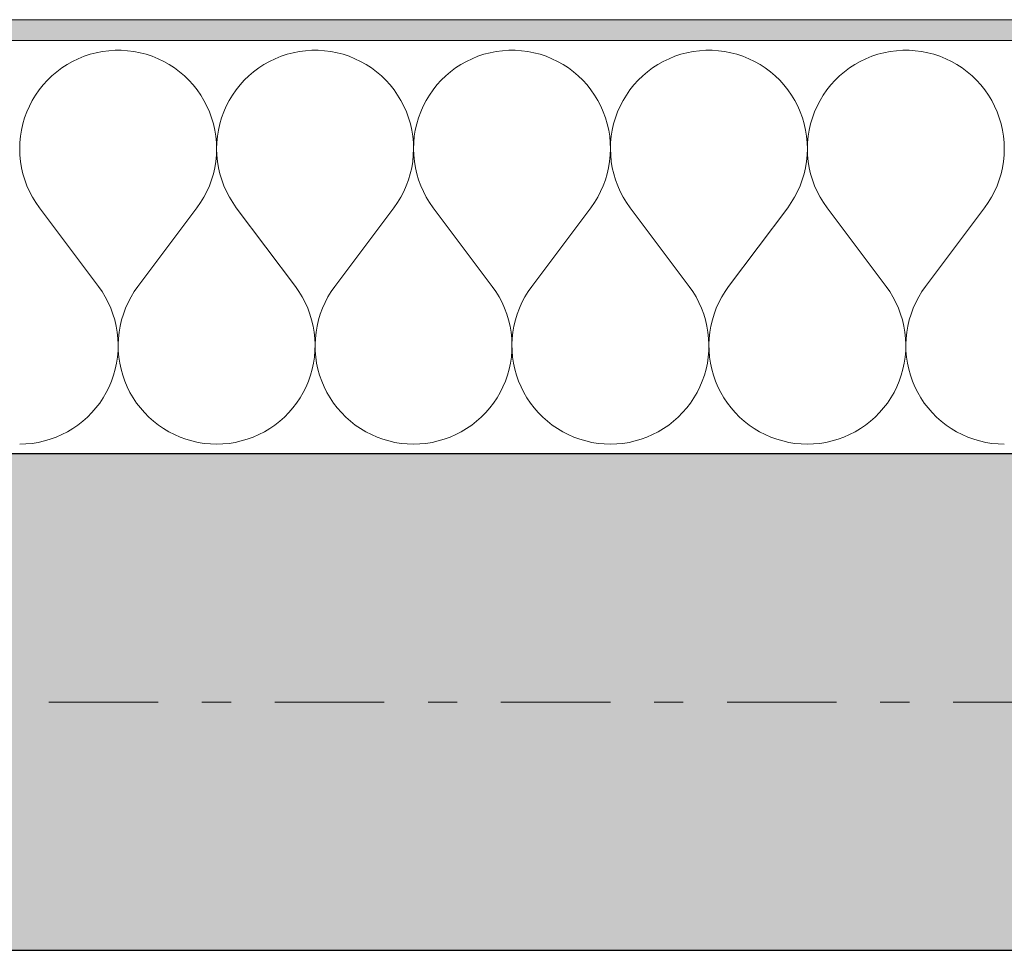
# Model space of a CAD drawing. Extents: x 100 to 2982, y 37 to 2050.
# Tile 70 of 135: x 960 to 1007, y 1778 to 1823. Entities that reach past the tile are written whole.
import ezdxf
from ezdxf.xclip import XClip

# ---------------------------------------------------------------- set-up
doc = ezdxf.new("R2010")
doc.units = 0
doc.header["$MEASUREMENT"] = 0
doc.header["$XCLIPFRAME"] = 0
doc.linetypes.add('Przerywana podwójnie', pattern=[54.680554, 26.458333, -10.583333, 7.055556, -10.583333])
for name, color, linetype in [('410-K Osie', 7, 'Continuous'), ('420-K Ściany', 7, 'Continuous'), ('820-G Rysunki Obrazki', 7, 'Continuous')]:
    doc.layers.add(name, color=color, linetype=linetype)

# ---------------------------------------------------------------- blocks, each defined once
blk = doc.blocks.new('*X4')
at = {"layer": '420-K Ściany', "color": 174, "linetype": 'Continuous', "lineweight": 5, "ltscale": 0.2}
for p, q in [((963.843, 1820.972), (963.543, 1820.913)), ((964.146, 1821.011), (963.843, 1820.972)), ((964.451, 1821.03), (964.146, 1821.011)), ((964.756, 1821.03), (964.451, 1821.03)), ((965.061, 1821.011), (964.756, 1821.03)), ((965.364, 1820.972), (965.061, 1821.011)), ((965.664, 1820.913), (965.364, 1820.972)), ((973.367, 1820.972), (973.067, 1820.913)), ((973.67, 1821.011), (973.367, 1820.972)), ((973.975, 1821.03), (973.67, 1821.011)), ((974.28, 1821.03), (973.975, 1821.03)), ((974.585, 1821.011), (974.28, 1821.03)), ((974.888, 1820.972), (974.585, 1821.011)), ((975.188, 1820.913), (974.888, 1820.972)), ((982.89, 1820.972), (982.59, 1820.913)), ((983.193, 1821.011), (982.89, 1820.972)), ((983.498, 1821.03), (983.193, 1821.011)), ((983.804, 1821.03), (983.498, 1821.03)), ((984.109, 1821.011), (983.804, 1821.03)), ((984.412, 1820.972), (984.109, 1821.011)), ((984.712, 1820.913), (984.412, 1820.972)), ((992.414, 1820.972), (992.114, 1820.913)), ((992.717, 1821.011), (992.414, 1820.972)), ((993.022, 1821.03), (992.717, 1821.011)), ((993.328, 1821.03), (993.022, 1821.03)), ((993.633, 1821.011), (993.328, 1821.03)), ((993.936, 1820.972), (993.633, 1821.011)), ((994.236, 1820.913), (993.936, 1820.972)), ((1001.938, 1820.972), (1001.638, 1820.913)), ((1002.241, 1821.011), (1001.938, 1820.972)), ((1002.546, 1821.03), (1002.241, 1821.011)), ((1002.852, 1821.03), (1002.546, 1821.03)), ((1003.156, 1821.011), (1002.852, 1821.03)), ((1003.46, 1820.972), (1003.156, 1821.011)), ((1003.759, 1820.913), (1003.46, 1820.972)), ((962.399, 1820.492), (962.133, 1820.341)), ((962.674, 1820.624), (962.399, 1820.492)), ((962.957, 1820.739), (962.674, 1820.624)), ((963.247, 1820.835), (962.957, 1820.739)), ((963.543, 1820.913), (963.247, 1820.835)), ((965.96, 1820.835), (965.664, 1820.913)), ((966.25, 1820.739), (965.96, 1820.835)), ((966.533, 1820.624), (966.25, 1820.739)), ((966.808, 1820.492), (966.533, 1820.624)), ((967.074, 1820.341), (966.808, 1820.492)), ((971.923, 1820.492), (971.656, 1820.341)), ((972.198, 1820.624), (971.923, 1820.492)), ((972.481, 1820.739), (972.198, 1820.624)), ((972.771, 1820.835), (972.481, 1820.739)), ((973.067, 1820.913), (972.771, 1820.835)), ((975.484, 1820.835), (975.188, 1820.913)), ((975.774, 1820.739), (975.484, 1820.835)), ((976.057, 1820.624), (975.774, 1820.739)), ((976.332, 1820.492), (976.057, 1820.624)), ((976.598, 1820.341), (976.332, 1820.492)), ((981.446, 1820.492), (981.18, 1820.341)), ((981.722, 1820.624), (981.446, 1820.492)), ((982.005, 1820.739), (981.722, 1820.624)), ((982.295, 1820.835), (982.005, 1820.739)), ((982.59, 1820.913), (982.295, 1820.835)), ((985.007, 1820.835), (984.712, 1820.913)), ((985.297, 1820.739), (985.007, 1820.835)), ((985.581, 1820.624), (985.297, 1820.739)), ((985.856, 1820.492), (985.581, 1820.624)), ((986.122, 1820.341), (985.856, 1820.492)), ((990.97, 1820.492), (990.704, 1820.341)), ((991.245, 1820.624), (990.97, 1820.492)), ((991.529, 1820.739), (991.245, 1820.624)), ((991.819, 1820.835), (991.529, 1820.739)), ((992.114, 1820.913), (991.819, 1820.835)), ((994.531, 1820.835), (994.236, 1820.913)), ((994.821, 1820.739), (994.531, 1820.835)), ((995.104, 1820.624), (994.821, 1820.739)), ((995.38, 1820.492), (995.104, 1820.624)), ((995.646, 1820.341), (995.38, 1820.492)), ((1000.494, 1820.492), (1000.228, 1820.341)), ((1000.769, 1820.624), (1000.494, 1820.492)), ((1001.052, 1820.739), (1000.769, 1820.624)), ((1001.342, 1820.835), (1001.052, 1820.739)), ((1001.638, 1820.913), (1001.342, 1820.835)), ((1004.055, 1820.835), (1003.759, 1820.913)), ((1004.345, 1820.739), (1004.055, 1820.835)), ((1004.628, 1820.624), (1004.345, 1820.739)), ((1004.903, 1820.492), (1004.628, 1820.624)), ((1005.17, 1820.341), (1004.903, 1820.492)), ((961.877, 1820.175), (961.632, 1819.992)), ((962.133, 1820.341), (961.877, 1820.175)), ((967.33, 1820.175), (967.074, 1820.341)), ((967.575, 1819.992), (967.33, 1820.175)), ((971.4, 1820.175), (971.156, 1819.992)), ((971.656, 1820.341), (971.4, 1820.175)), ((976.854, 1820.175), (976.598, 1820.341)), ((977.099, 1819.992), (976.854, 1820.175)), ((980.924, 1820.175), (980.679, 1819.992)), ((981.18, 1820.341), (980.924, 1820.175)), ((986.378, 1820.175), (986.122, 1820.341)), ((986.623, 1819.992), (986.378, 1820.175)), ((990.448, 1820.175), (990.203, 1819.992)), ((990.704, 1820.341), (990.448, 1820.175)), ((995.902, 1820.175), (995.646, 1820.341)), ((996.147, 1819.992), (995.902, 1820.175)), ((999.972, 1820.175), (999.727, 1819.992)), ((1000.228, 1820.341), (999.972, 1820.175)), ((1005.426, 1820.175), (1005.17, 1820.341)), ((1005.67, 1819.992), (1005.426, 1820.175)), ((961.18, 1819.581), (960.975, 1819.354)), ((961.399, 1819.793), (961.18, 1819.581)), ((961.632, 1819.992), (961.399, 1819.793)), ((967.808, 1819.793), (967.575, 1819.992)), ((968.027, 1819.581), (967.808, 1819.793)), ((968.232, 1819.354), (968.027, 1819.581)), ((970.704, 1819.581), (970.499, 1819.354)), ((970.923, 1819.793), (970.704, 1819.581)), ((971.156, 1819.992), (970.923, 1819.793)), ((977.332, 1819.793), (977.099, 1819.992)), ((977.551, 1819.581), (977.332, 1819.793)), ((977.756, 1819.354), (977.551, 1819.581)), ((980.228, 1819.581), (980.022, 1819.354)), ((980.447, 1819.793), (980.228, 1819.581)), ((980.679, 1819.992), (980.447, 1819.793)), ((986.855, 1819.793), (986.623, 1819.992)), ((987.075, 1819.581), (986.855, 1819.793)), ((987.28, 1819.354), (987.075, 1819.581)), ((989.751, 1819.581), (989.546, 1819.354)), ((989.971, 1819.793), (989.751, 1819.581)), ((990.203, 1819.992), (989.971, 1819.793)), ((996.379, 1819.793), (996.147, 1819.992)), ((996.598, 1819.581), (996.379, 1819.793)), ((996.804, 1819.354), (996.598, 1819.581)), ((999.275, 1819.581), (999.07, 1819.354)), ((999.495, 1819.793), (999.275, 1819.581)), ((999.727, 1819.992), (999.495, 1819.793)), ((1005.903, 1819.793), (1005.67, 1819.992)), ((1006.122, 1819.581), (1005.903, 1819.793)), ((1006.328, 1819.354), (1006.122, 1819.581)), ((960.784, 1819.115), (960.61, 1818.864)), ((960.975, 1819.354), (960.784, 1819.115)), ((968.423, 1819.115), (968.232, 1819.354)), ((968.597, 1818.864), (968.423, 1819.115)), ((970.308, 1819.115), (970.134, 1818.864)), ((970.499, 1819.354), (970.308, 1819.115)), ((977.946, 1819.115), (977.756, 1819.354)), ((978.121, 1818.864), (977.946, 1819.115)), ((979.832, 1819.115), (979.657, 1818.864)), ((980.022, 1819.354), (979.832, 1819.115)), ((987.47, 1819.115), (987.28, 1819.354)), ((987.645, 1818.864), (987.47, 1819.115)), ((989.356, 1819.115), (989.181, 1818.864)), ((989.546, 1819.354), (989.356, 1819.115)), ((996.994, 1819.115), (996.804, 1819.354)), ((997.169, 1818.864), (996.994, 1819.115)), ((998.88, 1819.115), (998.705, 1818.864)), ((999.07, 1819.354), (998.88, 1819.115)), ((1006.518, 1819.115), (1006.328, 1819.354)), ((1006.692, 1818.864), (1006.518, 1819.115)), ((960.452, 1818.603), (960.311, 1818.332)), ((960.61, 1818.864), (960.452, 1818.603)), ((968.755, 1818.603), (968.597, 1818.864)), ((968.896, 1818.332), (968.755, 1818.603)), ((969.976, 1818.603), (969.835, 1818.332)), ((970.134, 1818.864), (969.976, 1818.603)), ((978.279, 1818.603), (978.121, 1818.864)), ((978.42, 1818.332), (978.279, 1818.603)), ((979.499, 1818.603), (979.358, 1818.332)), ((979.657, 1818.864), (979.499, 1818.603)), ((987.803, 1818.603), (987.645, 1818.864)), ((987.944, 1818.332), (987.803, 1818.603)), ((989.023, 1818.603), (988.882, 1818.332)), ((989.181, 1818.864), (989.023, 1818.603)), ((997.327, 1818.603), (997.169, 1818.864)), ((997.468, 1818.332), (997.327, 1818.603)), ((998.547, 1818.603), (998.406, 1818.332)), ((998.705, 1818.864), (998.547, 1818.603)), ((1006.851, 1818.603), (1006.692, 1818.864)), ((1006.992, 1818.332), (1006.851, 1818.603)), ((960.311, 1818.332), (960.187, 1818.052)), ((969.02, 1818.052), (968.896, 1818.332)), ((969.835, 1818.332), (969.711, 1818.052)), ((978.543, 1818.052), (978.42, 1818.332)), ((979.358, 1818.332), (979.235, 1818.052)), ((988.067, 1818.052), (987.944, 1818.332)), ((988.882, 1818.332), (988.759, 1818.052)), ((997.591, 1818.052), (997.468, 1818.332)), ((998.406, 1818.332), (998.283, 1818.052)), ((1007.115, 1818.052), (1006.992, 1818.332)), ((960.082, 1817.765), (959.996, 1817.472)), ((960.187, 1818.052), (960.082, 1817.765)), ((969.125, 1817.765), (969.02, 1818.052)), ((969.211, 1817.472), (969.125, 1817.765)), ((969.606, 1817.765), (969.519, 1817.472)), ((969.711, 1818.052), (969.606, 1817.765)), ((978.649, 1817.765), (978.543, 1818.052)), ((978.735, 1817.472), (978.649, 1817.765)), ((979.13, 1817.765), (979.043, 1817.472)), ((979.235, 1818.052), (979.13, 1817.765)), ((988.172, 1817.765), (988.067, 1818.052)), ((988.259, 1817.472), (988.172, 1817.765)), ((988.654, 1817.765), (988.567, 1817.472)), ((988.759, 1818.052), (988.654, 1817.765)), ((997.696, 1817.765), (997.591, 1818.052)), ((997.783, 1817.472), (997.696, 1817.765)), ((998.177, 1817.765), (998.091, 1817.472)), ((998.283, 1818.052), (998.177, 1817.765)), ((1007.22, 1817.765), (1007.115, 1818.052)), ((1007.307, 1817.472), (1007.22, 1817.765)), ((959.928, 1817.174), (959.88, 1816.872)), ((959.996, 1817.472), (959.928, 1817.174)), ((969.279, 1817.174), (969.211, 1817.472)), ((969.327, 1816.872), (969.279, 1817.174)), ((969.452, 1817.174), (969.404, 1816.872)), ((969.519, 1817.472), (969.452, 1817.174)), ((978.803, 1817.174), (978.735, 1817.472)), ((978.851, 1816.872), (978.803, 1817.174)), ((978.976, 1817.174), (978.927, 1816.872)), ((979.043, 1817.472), (978.976, 1817.174)), ((988.327, 1817.174), (988.259, 1817.472)), ((988.375, 1816.872), (988.327, 1817.174)), ((988.5, 1817.174), (988.451, 1816.872)), ((988.567, 1817.472), (988.5, 1817.174)), ((997.85, 1817.174), (997.783, 1817.472)), ((997.899, 1816.872), (997.85, 1817.174)), ((998.023, 1817.174), (997.975, 1816.872)), ((998.091, 1817.472), (998.023, 1817.174)), ((1007.374, 1817.174), (1007.307, 1817.472)), ((1007.423, 1816.872), (1007.374, 1817.174)), ((959.88, 1816.872), (959.851, 1816.568)), ((969.356, 1816.568), (969.327, 1816.872)), ((969.404, 1816.872), (969.375, 1816.568)), ((978.88, 1816.568), (978.851, 1816.872)), ((978.927, 1816.872), (978.899, 1816.568)), ((988.404, 1816.568), (988.375, 1816.872)), ((988.451, 1816.872), (988.422, 1816.568)), ((997.928, 1816.568), (997.899, 1816.872)), ((997.975, 1816.872), (997.946, 1816.568)), ((1007.451, 1816.568), (1007.423, 1816.872)), ((959.851, 1816.568), (959.842, 1816.263)), ((959.842, 1816.263), (959.852, 1815.957)), ((969.355, 1815.957), (969.365, 1816.263)), ((969.365, 1816.263), (969.356, 1816.568)), ((969.375, 1816.568), (969.365, 1816.263)), ((969.365, 1816.263), (969.376, 1815.957)), ((978.879, 1815.957), (978.889, 1816.263)), ((978.889, 1816.263), (978.88, 1816.568)), ((978.899, 1816.568), (978.889, 1816.263)), ((978.889, 1816.263), (978.9, 1815.957)), ((988.403, 1815.957), (988.413, 1816.263)), ((988.413, 1816.263), (988.404, 1816.568)), ((988.422, 1816.568), (988.413, 1816.263)), ((988.413, 1816.263), (988.423, 1815.957)), ((997.927, 1815.957), (997.937, 1816.263)), ((997.937, 1816.263), (997.928, 1816.568)), ((997.946, 1816.568), (997.937, 1816.263)), ((997.937, 1816.263), (997.947, 1815.957)), ((1007.45, 1815.957), (1007.461, 1816.263)), ((1007.461, 1816.263), (1007.451, 1816.568)), ((959.852, 1815.957), (959.882, 1815.653)), ((969.325, 1815.653), (969.355, 1815.957)), ((969.376, 1815.957), (969.406, 1815.653)), ((978.849, 1815.653), (978.879, 1815.957)), ((978.9, 1815.957), (978.929, 1815.653)), ((988.373, 1815.653), (988.403, 1815.957)), ((988.423, 1815.957), (988.453, 1815.653)), ((997.897, 1815.653), (997.927, 1815.957)), ((997.947, 1815.957), (997.977, 1815.653)), ((1007.42, 1815.653), (1007.45, 1815.957)), ((959.882, 1815.653), (959.931, 1815.352)), ((959.931, 1815.352), (960, 1815.054)), ((969.207, 1815.054), (969.276, 1815.352)), ((969.276, 1815.352), (969.325, 1815.653)), ((969.406, 1815.653), (969.455, 1815.352)), ((969.455, 1815.352), (969.524, 1815.054)), ((978.731, 1815.054), (978.8, 1815.352)), ((978.8, 1815.352), (978.849, 1815.653)), ((978.929, 1815.653), (978.979, 1815.352)), ((978.979, 1815.352), (979.047, 1815.054)), ((988.255, 1815.054), (988.324, 1815.352)), ((988.324, 1815.352), (988.373, 1815.653)), ((988.453, 1815.653), (988.503, 1815.352)), ((988.503, 1815.352), (988.571, 1815.054)), ((997.779, 1815.054), (997.847, 1815.352)), ((997.847, 1815.352), (997.897, 1815.653)), ((997.977, 1815.653), (998.026, 1815.352)), ((998.026, 1815.352), (998.095, 1815.054)), ((1007.303, 1815.054), (1007.371, 1815.352)), ((1007.371, 1815.352), (1007.42, 1815.653)), ((960, 1815.054), (960.087, 1814.761)), ((969.12, 1814.761), (969.207, 1815.054)), ((969.524, 1815.054), (969.611, 1814.761)), ((978.644, 1814.761), (978.731, 1815.054)), ((979.047, 1815.054), (979.135, 1814.761)), ((988.167, 1814.761), (988.255, 1815.054)), ((988.571, 1815.054), (988.659, 1814.761)), ((997.691, 1814.761), (997.779, 1815.054)), ((998.095, 1815.054), (998.182, 1814.761)), ((1007.215, 1814.761), (1007.303, 1815.054)), ((960.087, 1814.761), (960.193, 1814.475)), ((960.193, 1814.475), (960.318, 1814.195)), ((968.889, 1814.195), (969.014, 1814.475)), ((969.014, 1814.475), (969.12, 1814.761)), ((969.611, 1814.761), (969.717, 1814.475)), ((969.717, 1814.475), (969.841, 1814.195)), ((978.413, 1814.195), (978.537, 1814.475)), ((978.537, 1814.475), (978.644, 1814.761)), ((979.135, 1814.761), (979.241, 1814.475)), ((979.241, 1814.475), (979.365, 1814.195)), ((987.937, 1814.195), (988.061, 1814.475)), ((988.061, 1814.475), (988.167, 1814.761)), ((988.659, 1814.761), (988.765, 1814.475)), ((988.765, 1814.475), (988.889, 1814.195)), ((997.461, 1814.195), (997.585, 1814.475)), ((997.585, 1814.475), (997.691, 1814.761)), ((998.182, 1814.761), (998.289, 1814.475)), ((998.289, 1814.475), (998.413, 1814.195)), ((1006.985, 1814.195), (1007.109, 1814.475)), ((1007.109, 1814.475), (1007.215, 1814.761)), ((960.318, 1814.195), (960.46, 1813.925)), ((960.46, 1813.925), (960.619, 1813.664)), ((968.588, 1813.664), (968.747, 1813.925)), ((968.747, 1813.925), (968.889, 1814.195)), ((969.841, 1814.195), (969.983, 1813.925)), ((969.983, 1813.925), (970.142, 1813.664)), ((978.112, 1813.664), (978.271, 1813.925)), ((978.271, 1813.925), (978.413, 1814.195)), ((979.365, 1814.195), (979.507, 1813.925)), ((979.507, 1813.925), (979.666, 1813.664)), ((987.636, 1813.664), (987.795, 1813.925)), ((987.795, 1813.925), (987.937, 1814.195)), ((988.889, 1814.195), (989.031, 1813.925)), ((989.031, 1813.925), (989.19, 1813.664)), ((997.16, 1813.664), (997.319, 1813.925)), ((997.319, 1813.925), (997.461, 1814.195)), ((998.413, 1814.195), (998.555, 1813.925)), ((998.555, 1813.925), (998.714, 1813.664)), ((1006.684, 1813.664), (1006.843, 1813.925)), ((1006.843, 1813.925), (1006.985, 1814.195)), ((960.619, 1813.664), (960.794, 1813.414)), ((960.794, 1813.414), (963.651, 1809.604)), ((968.413, 1813.414), (965.556, 1809.604)), ((968.413, 1813.414), (968.588, 1813.664)), ((970.142, 1813.664), (970.318, 1813.414)), ((970.318, 1813.414), (973.175, 1809.604)), ((977.937, 1813.414), (975.08, 1809.604)), ((977.937, 1813.414), (978.112, 1813.664)), ((979.666, 1813.664), (979.842, 1813.414)), ((979.842, 1813.414), (982.699, 1809.604)), ((987.461, 1813.414), (984.604, 1809.604)), ((987.461, 1813.414), (987.636, 1813.664)), ((989.19, 1813.664), (989.365, 1813.414)), ((989.365, 1813.414), (992.223, 1809.604)), ((996.984, 1813.414), (994.127, 1809.604)), ((996.984, 1813.414), (997.16, 1813.664)), ((998.714, 1813.664), (998.889, 1813.414)), ((998.889, 1813.414), (1001.746, 1809.604)), ((1006.508, 1813.414), (1003.651, 1809.604)), ((1006.508, 1813.414), (1006.684, 1813.664)), ((963.824, 1809.358), (963.651, 1809.604)), ((965.556, 1809.604), (965.383, 1809.358)), ((973.348, 1809.358), (973.175, 1809.604)), ((975.08, 1809.604), (974.907, 1809.358)), ((982.872, 1809.358), (982.699, 1809.604)), ((984.604, 1809.604), (984.431, 1809.358)), ((992.396, 1809.358), (992.223, 1809.604)), ((994.127, 1809.604), (993.954, 1809.358)), ((1001.919, 1809.358), (1001.746, 1809.604)), ((1003.651, 1809.604), (1003.478, 1809.358)), ((963.981, 1809.101), (963.824, 1809.358)), ((964.122, 1808.834), (963.981, 1809.101)), ((965.226, 1809.101), (965.085, 1808.834)), ((965.383, 1809.358), (965.226, 1809.101)), ((973.505, 1809.101), (973.348, 1809.358)), ((973.646, 1808.834), (973.505, 1809.101)), ((974.75, 1809.101), (974.609, 1808.834)), ((974.907, 1809.358), (974.75, 1809.101)), ((983.029, 1809.101), (982.872, 1809.358)), ((983.169, 1808.834), (983.029, 1809.101)), ((984.273, 1809.101), (984.133, 1808.834)), ((984.431, 1809.358), (984.273, 1809.101)), ((992.553, 1809.101), (992.396, 1809.358)), ((992.693, 1808.834), (992.553, 1809.101)), ((993.797, 1809.101), (993.657, 1808.834)), ((993.954, 1809.358), (993.797, 1809.101)), ((1002.076, 1809.101), (1001.919, 1809.358)), ((1002.217, 1808.834), (1002.076, 1809.101)), ((1003.321, 1809.101), (1003.181, 1808.834)), ((1003.478, 1809.358), (1003.321, 1809.101)), ((964.245, 1808.559), (964.122, 1808.834)), ((965.085, 1808.834), (964.962, 1808.559)), ((973.769, 1808.559), (973.646, 1808.834)), ((974.609, 1808.834), (974.486, 1808.559)), ((983.293, 1808.559), (983.169, 1808.834)), ((984.133, 1808.834), (984.01, 1808.559)), ((992.817, 1808.559), (992.693, 1808.834)), ((993.657, 1808.834), (993.533, 1808.559)), ((1002.34, 1808.559), (1002.217, 1808.834)), ((1003.181, 1808.834), (1003.057, 1808.559)), ((964.351, 1808.277), (964.245, 1808.559)), ((964.439, 1807.989), (964.351, 1808.277)), ((964.856, 1808.277), (964.768, 1807.989)), ((964.962, 1808.559), (964.856, 1808.277)), ((973.875, 1808.277), (973.769, 1808.559)), ((973.962, 1807.989), (973.875, 1808.277)), ((974.38, 1808.277), (974.292, 1807.989)), ((974.486, 1808.559), (974.38, 1808.277)), ((983.399, 1808.277), (983.293, 1808.559)), ((983.486, 1807.989), (983.399, 1808.277)), ((983.904, 1808.277), (983.816, 1807.989)), ((984.01, 1808.559), (983.904, 1808.277)), ((992.922, 1808.277), (992.817, 1808.559)), ((993.01, 1807.989), (992.922, 1808.277)), ((993.428, 1808.277), (993.34, 1807.989)), ((993.533, 1808.559), (993.428, 1808.277)), ((1002.446, 1808.277), (1002.34, 1808.559)), ((1002.534, 1807.989), (1002.446, 1808.277)), ((1002.951, 1808.277), (1002.864, 1807.989)), ((1003.057, 1808.559), (1002.951, 1808.277)), ((964.508, 1807.696), (964.439, 1807.989)), ((964.559, 1807.399), (964.508, 1807.696)), ((964.699, 1807.696), (964.648, 1807.399)), ((964.768, 1807.989), (964.699, 1807.696)), ((974.032, 1807.696), (973.962, 1807.989)), ((974.082, 1807.399), (974.032, 1807.696)), ((974.223, 1807.696), (974.172, 1807.399)), ((974.292, 1807.989), (974.223, 1807.696)), ((983.556, 1807.696), (983.486, 1807.989)), ((983.606, 1807.399), (983.556, 1807.696)), ((983.747, 1807.696), (983.696, 1807.399)), ((983.816, 1807.989), (983.747, 1807.696)), ((993.079, 1807.696), (993.01, 1807.989)), ((993.13, 1807.399), (993.079, 1807.696)), ((993.27, 1807.696), (993.22, 1807.399)), ((993.34, 1807.989), (993.27, 1807.696)), ((1002.603, 1807.696), (1002.534, 1807.989)), ((1002.654, 1807.399), (1002.603, 1807.696)), ((1002.794, 1807.696), (1002.744, 1807.399)), ((1002.864, 1807.989), (1002.794, 1807.696)), ((964.59, 1807.1), (964.559, 1807.399)), ((964.648, 1807.399), (964.617, 1807.1)), ((974.114, 1807.1), (974.082, 1807.399)), ((974.172, 1807.399), (974.14, 1807.1)), ((983.638, 1807.1), (983.606, 1807.399)), ((983.696, 1807.399), (983.664, 1807.1)), ((993.162, 1807.1), (993.13, 1807.399)), ((993.22, 1807.399), (993.188, 1807.1)), ((1002.686, 1807.1), (1002.654, 1807.399)), ((1002.744, 1807.399), (1002.712, 1807.1)), ((964.603, 1806.799), (964.59, 1807.1)), ((964.597, 1806.497), (964.603, 1806.799)), ((964.617, 1807.1), (964.604, 1806.799)), ((964.604, 1806.799), (964.61, 1806.497)), ((974.127, 1806.799), (974.114, 1807.1)), ((974.121, 1806.497), (974.127, 1806.799)), ((974.14, 1807.1), (974.128, 1806.799)), ((974.128, 1806.799), (974.134, 1806.497)), ((983.651, 1806.799), (983.638, 1807.1)), ((983.645, 1806.497), (983.651, 1806.799)), ((983.664, 1807.1), (983.651, 1806.799)), ((983.651, 1806.799), (983.658, 1806.497)), ((993.175, 1806.799), (993.162, 1807.1)), ((993.168, 1806.497), (993.175, 1806.799)), ((993.188, 1807.1), (993.175, 1806.799)), ((993.175, 1806.799), (993.181, 1806.497)), ((1002.698, 1806.799), (1002.686, 1807.1)), ((1002.692, 1806.497), (1002.698, 1806.799)), ((1002.712, 1807.1), (1002.699, 1806.799)), ((1002.699, 1806.799), (1002.705, 1806.497)), ((964.527, 1805.899), (964.572, 1806.197)), ((964.572, 1806.197), (964.597, 1806.497)), ((964.61, 1806.497), (964.635, 1806.197)), ((964.635, 1806.197), (964.68, 1805.899)), ((974.051, 1805.899), (974.096, 1806.197)), ((974.096, 1806.197), (974.121, 1806.497)), ((974.134, 1806.497), (974.159, 1806.197)), ((974.159, 1806.197), (974.203, 1805.899)), ((983.575, 1805.899), (983.619, 1806.197)), ((983.619, 1806.197), (983.645, 1806.497)), ((983.658, 1806.497), (983.683, 1806.197)), ((983.683, 1806.197), (983.727, 1805.899)), ((993.099, 1805.899), (993.143, 1806.197)), ((993.143, 1806.197), (993.168, 1806.497)), ((993.181, 1806.497), (993.207, 1806.197)), ((993.207, 1806.197), (993.251, 1805.899)), ((1002.623, 1805.899), (1002.667, 1806.197)), ((1002.667, 1806.197), (1002.692, 1806.497)), ((1002.705, 1806.497), (1002.731, 1806.197)), ((1002.731, 1806.197), (1002.775, 1805.899)), ((964.465, 1805.605), (964.527, 1805.899)), ((964.68, 1805.899), (964.743, 1805.605)), ((973.988, 1805.605), (974.051, 1805.899)), ((974.203, 1805.899), (974.266, 1805.605)), ((983.512, 1805.605), (983.575, 1805.899)), ((983.727, 1805.899), (983.79, 1805.605)), ((993.036, 1805.605), (993.099, 1805.899)), ((993.251, 1805.899), (993.314, 1805.605)), ((1002.56, 1805.605), (1002.623, 1805.899)), ((1002.775, 1805.899), (1002.838, 1805.605)), ((964.283, 1805.031), (964.383, 1805.315)), ((964.383, 1805.315), (964.465, 1805.605)), ((964.743, 1805.605), (964.824, 1805.315)), ((964.824, 1805.315), (964.924, 1805.031)), ((973.807, 1805.031), (973.907, 1805.315)), ((973.907, 1805.315), (973.988, 1805.605)), ((974.266, 1805.605), (974.348, 1805.315)), ((974.348, 1805.315), (974.447, 1805.031)), ((983.331, 1805.031), (983.431, 1805.315)), ((983.431, 1805.315), (983.512, 1805.605)), ((983.79, 1805.605), (983.872, 1805.315)), ((983.872, 1805.315), (983.971, 1805.031)), ((992.855, 1805.031), (992.954, 1805.315)), ((992.954, 1805.315), (993.036, 1805.605)), ((993.314, 1805.605), (993.395, 1805.315)), ((993.395, 1805.315), (993.495, 1805.031)), ((1002.379, 1805.031), (1002.478, 1805.315)), ((1002.478, 1805.315), (1002.56, 1805.605)), ((1002.838, 1805.605), (1002.919, 1805.315)), ((1002.919, 1805.315), (1003.019, 1805.031)), ((964.166, 1804.753), (964.283, 1805.031)), ((964.924, 1805.031), (965.041, 1804.753)), ((973.69, 1804.753), (973.807, 1805.031)), ((974.447, 1805.031), (974.565, 1804.753)), ((983.214, 1804.753), (983.331, 1805.031)), ((983.971, 1805.031), (984.089, 1804.753)), ((992.737, 1804.753), (992.855, 1805.031)), ((993.495, 1805.031), (993.612, 1804.753)), ((1002.261, 1804.753), (1002.379, 1805.031)), ((1003.019, 1805.031), (1003.136, 1804.753)), ((963.88, 1804.223), (964.031, 1804.484)), ((964.031, 1804.484), (964.166, 1804.753)), ((965.041, 1804.753), (965.176, 1804.484)), ((965.176, 1804.484), (965.327, 1804.223)), ((973.404, 1804.223), (973.555, 1804.484)), ((973.555, 1804.484), (973.69, 1804.753)), ((974.565, 1804.753), (974.7, 1804.484)), ((974.7, 1804.484), (974.851, 1804.223)), ((982.927, 1804.223), (983.079, 1804.484)), ((983.079, 1804.484), (983.214, 1804.753)), ((984.089, 1804.753), (984.223, 1804.484)), ((984.223, 1804.484), (984.375, 1804.223)), ((992.451, 1804.223), (992.603, 1804.484)), ((992.603, 1804.484), (992.737, 1804.753)), ((993.612, 1804.753), (993.747, 1804.484)), ((993.747, 1804.484), (993.899, 1804.223)), ((1001.975, 1804.223), (1002.127, 1804.484)), ((1002.127, 1804.484), (1002.261, 1804.753)), ((1003.136, 1804.753), (1003.271, 1804.484)), ((1003.271, 1804.484), (1003.422, 1804.223)), ((963.529, 1803.734), (963.712, 1803.973)), ((963.712, 1803.973), (963.88, 1804.223)), ((965.327, 1804.223), (965.495, 1803.973)), ((965.495, 1803.973), (965.678, 1803.734)), ((973.053, 1803.734), (973.236, 1803.973)), ((973.236, 1803.973), (973.404, 1804.223)), ((974.851, 1804.223), (975.019, 1803.973)), ((975.019, 1803.973), (975.202, 1803.734)), ((982.577, 1803.734), (982.76, 1803.973)), ((982.76, 1803.973), (982.927, 1804.223)), ((984.375, 1804.223), (984.542, 1803.973)), ((984.542, 1803.973), (984.726, 1803.734)), ((992.101, 1803.734), (992.284, 1803.973)), ((992.284, 1803.973), (992.451, 1804.223)), ((993.899, 1804.223), (994.066, 1803.973)), ((994.066, 1803.973), (994.249, 1803.734)), ((1001.624, 1803.734), (1001.807, 1803.973)), ((1001.807, 1803.973), (1001.975, 1804.223)), ((1003.422, 1804.223), (1003.59, 1803.973)), ((1003.59, 1803.973), (1003.773, 1803.734)), ((963.119, 1803.293), (963.331, 1803.507)), ((963.331, 1803.507), (963.529, 1803.734)), ((965.678, 1803.734), (965.876, 1803.507)), ((965.876, 1803.507), (966.088, 1803.293)), ((972.643, 1803.293), (972.855, 1803.507)), ((972.855, 1803.507), (973.053, 1803.734)), ((975.202, 1803.734), (975.4, 1803.507)), ((975.4, 1803.507), (975.611, 1803.293)), ((982.167, 1803.293), (982.379, 1803.507)), ((982.379, 1803.507), (982.577, 1803.734)), ((984.726, 1803.734), (984.923, 1803.507)), ((984.923, 1803.507), (985.135, 1803.293)), ((991.691, 1803.293), (991.903, 1803.507)), ((991.903, 1803.507), (992.101, 1803.734)), ((994.249, 1803.734), (994.447, 1803.507)), ((994.447, 1803.507), (994.659, 1803.293)), ((1001.215, 1803.293), (1001.426, 1803.507)), ((1001.426, 1803.507), (1001.624, 1803.734)), ((1003.773, 1803.734), (1003.971, 1803.507)), ((1003.971, 1803.507), (1004.183, 1803.293)), ((962.409, 1802.736), (962.657, 1802.907)), ((962.657, 1802.907), (962.894, 1803.092)), ((962.894, 1803.092), (963.119, 1803.293)), ((966.088, 1803.293), (966.313, 1803.092)), ((966.313, 1803.092), (966.55, 1802.907)), ((966.55, 1802.907), (966.798, 1802.736)), ((971.933, 1802.736), (972.181, 1802.907)), ((972.181, 1802.907), (972.418, 1803.092)), ((972.418, 1803.092), (972.643, 1803.293)), ((975.611, 1803.293), (975.836, 1803.092)), ((975.836, 1803.092), (976.074, 1802.907)), ((976.074, 1802.907), (976.322, 1802.736)), ((981.456, 1802.736), (981.705, 1802.907)), ((981.705, 1802.907), (981.942, 1803.092)), ((981.942, 1803.092), (982.167, 1803.293)), ((985.135, 1803.293), (985.36, 1803.092)), ((985.36, 1803.092), (985.597, 1802.907)), ((985.597, 1802.907), (985.846, 1802.736)), ((990.98, 1802.736), (991.229, 1802.907)), ((991.229, 1802.907), (991.466, 1803.092)), ((991.466, 1803.092), (991.691, 1803.293)), ((994.659, 1803.293), (994.884, 1803.092)), ((994.884, 1803.092), (995.121, 1802.907)), ((995.121, 1802.907), (995.37, 1802.736)), ((1000.504, 1802.736), (1000.753, 1802.907)), ((1000.753, 1802.907), (1000.99, 1803.092)), ((1000.99, 1803.092), (1001.215, 1803.293)), ((1004.183, 1803.293), (1004.408, 1803.092)), ((1004.408, 1803.092), (1004.645, 1802.907)), ((1004.645, 1802.907), (1004.893, 1802.736)), ((961.606, 1802.324), (961.882, 1802.444)), ((961.882, 1802.444), (962.15, 1802.582)), ((962.15, 1802.582), (962.409, 1802.736)), ((966.798, 1802.736), (967.057, 1802.582)), ((967.057, 1802.582), (967.325, 1802.444)), ((967.325, 1802.444), (967.601, 1802.324)), ((971.13, 1802.324), (971.406, 1802.444)), ((971.406, 1802.444), (971.674, 1802.582)), ((971.674, 1802.582), (971.933, 1802.736)), ((976.322, 1802.736), (976.581, 1802.582)), ((976.581, 1802.582), (976.849, 1802.444)), ((976.849, 1802.444), (977.125, 1802.324)), ((980.654, 1802.324), (980.93, 1802.444)), ((980.93, 1802.444), (981.198, 1802.582)), ((981.198, 1802.582), (981.456, 1802.736)), ((985.846, 1802.736), (986.105, 1802.582)), ((986.105, 1802.582), (986.372, 1802.444)), ((986.372, 1802.444), (986.649, 1802.324)), ((990.178, 1802.324), (990.454, 1802.444)), ((990.454, 1802.444), (990.722, 1802.582)), ((990.722, 1802.582), (990.98, 1802.736)), ((995.37, 1802.736), (995.628, 1802.582)), ((995.628, 1802.582), (995.896, 1802.444)), ((995.896, 1802.444), (996.172, 1802.324)), ((999.701, 1802.324), (999.977, 1802.444)), ((999.977, 1802.444), (1000.245, 1802.582)), ((1000.245, 1802.582), (1000.504, 1802.736)), ((1004.893, 1802.736), (1005.152, 1802.582)), ((1005.152, 1802.582), (1005.42, 1802.444)), ((1005.42, 1802.444), (1005.696, 1802.324)), ((959.842, 1801.985), (960.143, 1801.995)), ((960.143, 1801.995), (960.443, 1802.023)), ((960.443, 1802.023), (960.74, 1802.071)), ((960.74, 1802.071), (961.034, 1802.137)), ((961.034, 1802.137), (961.323, 1802.221)), ((961.323, 1802.221), (961.606, 1802.324)), ((967.601, 1802.324), (967.884, 1802.221)), ((967.884, 1802.221), (968.173, 1802.137)), ((968.173, 1802.137), (968.467, 1802.071)), ((968.467, 1802.071), (968.765, 1802.023)), ((968.765, 1802.023), (969.064, 1801.995)), ((969.064, 1801.995), (969.365, 1801.985)), ((969.365, 1801.985), (969.666, 1801.995)), ((969.666, 1801.995), (969.966, 1802.023)), ((969.966, 1802.023), (970.264, 1802.071)), ((970.264, 1802.071), (970.558, 1802.137)), ((970.558, 1802.137), (970.847, 1802.221)), ((970.847, 1802.221), (971.13, 1802.324)), ((977.125, 1802.324), (977.408, 1802.221)), ((977.408, 1802.221), (977.697, 1802.137)), ((977.697, 1802.137), (977.991, 1802.071)), ((977.991, 1802.071), (978.288, 1802.023)), ((978.288, 1802.023), (978.588, 1801.995)), ((978.588, 1801.995), (978.889, 1801.985)), ((978.889, 1801.985), (979.19, 1801.995)), ((979.19, 1801.995), (979.49, 1802.023)), ((979.49, 1802.023), (979.788, 1802.071)), ((979.788, 1802.071), (980.081, 1802.137)), ((980.081, 1802.137), (980.371, 1802.221)), ((980.371, 1802.221), (980.654, 1802.324)), ((986.649, 1802.324), (986.932, 1802.221)), ((986.932, 1802.221), (987.221, 1802.137)), ((987.221, 1802.137), (987.515, 1802.071)), ((987.515, 1802.071), (987.812, 1802.023)), ((987.812, 1802.023), (988.112, 1801.995)), ((988.112, 1801.995), (988.413, 1801.985)), ((988.413, 1801.985), (988.714, 1801.995)), ((988.714, 1801.995), (989.014, 1802.023)), ((989.014, 1802.023), (989.311, 1802.071)), ((989.311, 1802.071), (989.605, 1802.137)), ((989.605, 1802.137), (989.894, 1802.221)), ((989.894, 1802.221), (990.178, 1802.324)), ((996.172, 1802.324), (996.456, 1802.221)), ((996.456, 1802.221), (996.745, 1802.137)), ((996.745, 1802.137), (997.038, 1802.071)), ((997.038, 1802.071), (997.336, 1802.023)), ((997.336, 1802.023), (997.636, 1801.995)), ((997.636, 1801.995), (997.937, 1801.985)), ((997.937, 1801.985), (998.238, 1801.995)), ((998.238, 1801.995), (998.538, 1802.023)), ((998.538, 1802.023), (998.835, 1802.071)), ((998.835, 1802.071), (999.129, 1802.137)), ((999.129, 1802.137), (999.418, 1802.221)), ((999.418, 1802.221), (999.701, 1802.324)), ((1005.696, 1802.324), (1005.979, 1802.221)), ((1005.979, 1802.221), (1006.268, 1802.137)), ((1006.268, 1802.137), (1006.562, 1802.071)), ((1006.562, 1802.071), (1006.86, 1802.023)), ((1006.86, 1802.023), (1007.16, 1801.995)), ((1007.16, 1801.995), (1007.461, 1801.985))]:
    blk.add_line(p, q, dxfattribs=at)
blk = doc.blocks.new('Rysunek_1_1', base_point=(-18316.349, -206.526))
at = {"layer": '420-K Ściany', "linetype": 'Continuous', "lineweight": 5}
h = blk.add_hatch(dxfattribs=at)
h.set_pattern_fill('Tynk_0001', color=176, style=0, pattern_type=2)
h.set_pattern_definition([(0, (-18316.349, -206.5255), (0, 8.660254), [0, -5]), (0, (-18313.849, -202.195), (0, 8.660254), [0, -5])])
h.paths.add_polyline_path([(1288.802, 1822.509), (821.802, 1822.509), (821.802, 1821.509), (1288.802, 1821.509)])
at = {"layer": '420-K Ściany', "linetype": 'Continuous', "lineweight": 13}
blk.add_hatch(color=62, dxfattribs=at).paths.add_polyline_path([(827.802, 1801.509), (827.802, 1793.509), (827.802, 1777.509), (1089.302, 1777.509), (1089.302, 1801.509)])
at = {"layer": '410-K Osie', "color": 4, "linetype": 'Przerywana podwójnie', "lineweight": 13, "ltscale": 0.2}
blk.add_line((589.417, 1789.509), (2255.561, 1789.509), dxfattribs=at)
blk.add_line((589.417, 1789.509), (2255.561, 1789.509), dxfattribs=at)
at = {"layer": '420-K Ściany', "color": 67, "linetype": 'Continuous', "lineweight": 13, "ltscale": 0.2}
blk.add_line((1288.802, 1821.509), (821.802, 1821.509), dxfattribs=at)
at = {"layer": '420-K Ściany', "color": 27, "linetype": 'Continuous', "lineweight": 25, "ltscale": 0.2}
for p, q in [((1089.302, 1801.509), (827.802, 1801.509)), ((827.802, 1777.509), (1089.302, 1777.509))]:
    blk.add_line(p, q, dxfattribs=at)
at = {"layer": '420-K Ściany', "color": 47, "linetype": 'Continuous', "lineweight": 15, "ltscale": 0.2, "flags": 128}
blk.add_lwpolyline([(1288.802, 1822.509), (821.802, 1822.509)], dxfattribs=at)
at = {"color": 65, "linetype": 'Continuous', "lineweight": 13, "ltscale": 0.2}
blk.add_blockref('*X4', (0, 0), dxfattribs=at)

msp = doc.modelspace()

# ---------------------------------------------------------------- block references
at = {"layer": '820-G Rysunki Obrazki', "color": 65, "linetype": 'Continuous', "lineweight": 13, "ltscale": 0.2}
ref = msp.add_blockref('Rysunek_1_1', (-18316.349, -206.526), dxfattribs=at)
XClip(ref).set_block_clipping_path([(244.527027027, 76.8014120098), (2570.9054054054, 2022.1162324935)])

doc.saveas('drawing.dxf')
